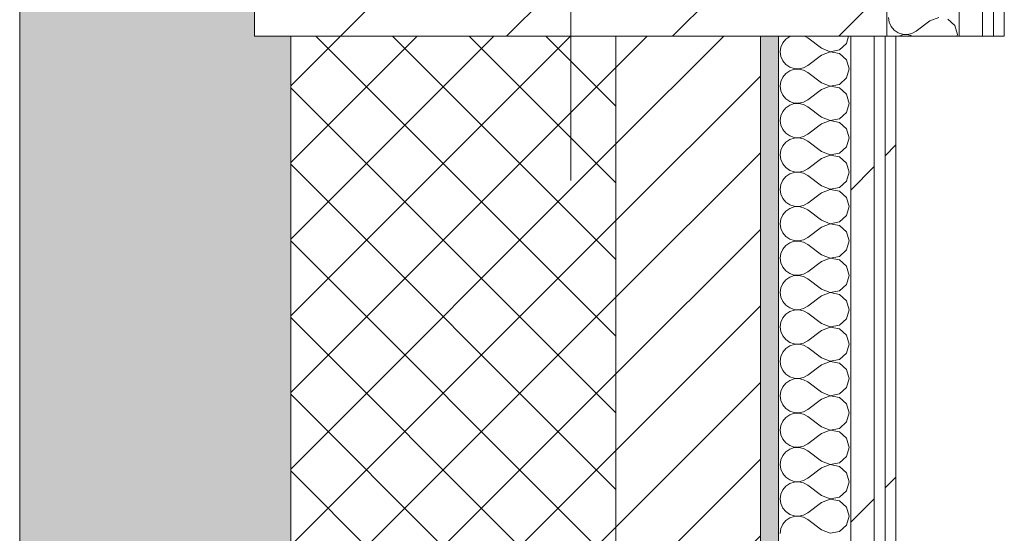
# Model space of a CAD drawing. Header units: millimetres. Extents: x -40968 to 11883, y -18816 to 4378.
# Tile 248 of 256: x -2101 to -1556, y -7714 to -7430. Entities that reach past the tile are written whole.
import ezdxf

# ---------------------------------------------------------------- set-up
doc = ezdxf.new("R2010")
doc.units = ezdxf.units.MM
doc.header["$MEASUREMENT"] = 0
doc.linetypes.add('Wipeout_Contour', pattern=[1000, 0, -1000])
for name, color, linetype in [('10_ESTR_Pilars', 7, 'Continuous'), ('12_FAÇ_Façana', 7, 'Continuous'), ('Nuevo_08_E_Envans secs', 7, 'Continuous')]:
    doc.layers.add(name, color=color, linetype=linetype)
for name, color, linetype, lineweight in [('10_ESTR_Pilars_Pluma_Nº__20', 1, 'Continuous', 5), ('10_ESTR_Pilars_Pluma_Nº__28', 7, 'Continuous', 20), ('10_ESTR_Pilars_Pluma_Nº__42', 8, 'Continuous', 25), ('12_FAÇ_Façana_Pluma_Nº__2', 8, 'Continuous', 5), ('12_FAÇ_Façana_Pluma_Nº__7', 7, 'Continuous', 5), ('Nuevo_08_E_Envans secs_Pluma_Nº__1', 7, 'Continuous', 5)]:
    doc.layers.add(name, color=color, linetype=linetype, lineweight=lineweight)
for name, color, linetype, lineweight, true_color in [('12_FAÇ_Façana_Pluma_Nº__102', 7, 'Continuous', 5, 0xcccccc), ('12_FAÇ_Façana_Pluma_Nº__174', 7, 'Continuous', 13, 0xe4ad2c), ('12_FAÇ_Façana_Pluma_Nº__176', 7, 'Continuous', 15, 0x93a0c6), ('Nuevo_08_E_Envans secs_Pluma_Nº__102', 7, 'Continuous', 5, 0xcccccc), ('Nuevo_08_E_Envans secs_Pluma_Nº__171', 171, 'Continuous', 13, 0xaaaaff), ('Nuevo_08_E_Envans secs_Pluma_Nº__177', 7, 'Continuous', 15, 0xf7e046)]:
    doc.layers.add(name, color=color, linetype=linetype, lineweight=lineweight, true_color=true_color)
pattern_1 = [(45, (0, 0), (-183.848, 183.848), [195, -65]), (45, (7e-14, 183.85), (-183.848, 183.848), [195, -65])]

# ---------------------------------------------------------------- blocks, each defined once
blk = doc.blocks.new('Muro_1_1', base_point=(-1681.11, -1193.98))
at = {"layer": '12_FAÇ_Façana_Pluma_Nº__102', "linetype": 'Continuous', "lineweight": 0, "true_color": 0xe5e5e5}
blk.add_hatch(color=254, dxfattribs=at).paths.add_polyline_path([(-2101.11, -10658.98), (-1951.11, -10658.98), (-1951.11, -7438.98), (-1971.11, -7438.98), (-1971.11, -6988.97), (-1951.11, -6988.97), (-1951.11, -1638.98), (-2101.11, -1638.98)])
at = {"layer": '12_FAÇ_Façana_Pluma_Nº__174', "linetype": 'Continuous', "lineweight": 13, "true_color": 0xe4ad2c}
h = blk.add_hatch(dxfattribs=at)
h.set_pattern_fill('SATE_Aislamiento_0001', color=42, style=0, pattern_type=2)
h.set_pattern_definition([(45, (0, 0), (-21.2132, 21.2132), []), (135, (0, 0), (21.2132, 21.2132), [])])
h.paths.add_polyline_path([(-1951.11, -7438.98), (-1951.11, -10658.98), (-1771.11, -10658.98), (-1771.11, -7438.98)])
at = {"layer": '12_FAÇ_Façana_Pluma_Nº__176', "linetype": 'Continuous', "lineweight": 0, "true_color": 0x495063}
blk.add_hatch(color=251, dxfattribs=at).paths.add_polyline_path([(-1691.11, -7438.98), (-1691.11, -10658.98), (-1681.11, -10658.98), (-1681.11, -7438.98)])
at = {"layer": '12_FAÇ_Façana_Pluma_Nº__2', "linetype": 'Continuous', "lineweight": 5}
h = blk.add_hatch(dxfattribs=at)
h.set_pattern_fill('Ceramic_0001', color=8, style=0, pattern_type=2)
h.set_pattern_definition([(45, (0, 0), (-21.2132, 21.2132), [])])
h.paths.add_polyline_path([(-1771.11, -7438.98), (-1771.11, -10658.98), (-1691.11, -10658.98), (-1691.11, -7438.98)])
at = {"layer": '12_FAÇ_Façana_Pluma_Nº__7', "color": 7, "linetype": 'Continuous', "lineweight": 5}
for p, q in [((-1951.11, -7438.98), (-1951.11, -10658.98)), ((-1771.11, -10658.98), (-1771.11, -7438.98)), ((-1691.11, -10658.98), (-1691.11, -7438.98))]:
    blk.add_line(p, q, dxfattribs=at)
at = {"layer": '12_FAÇ_Façana_Pluma_Nº__7', "color": 7, "linetype": 'Continuous', "lineweight": 5, "flags": 128}
for points in [[(-2101.11, -1638.98), (-2101.11, -10658.98)], [(-1681.11, -10658.98), (-1681.11, -7438.98)]]:
    blk.add_lwpolyline(points, dxfattribs=at)
blk = doc.blocks.new('*X355')
at = {"layer": 'Nuevo_08_E_Envans secs_Pluma_Nº__102', "color": 254, "linetype": 'Continuous', "lineweight": 5, "true_color": 0xcccccc}
for p, q in [((-1620.16, -7428.57), (-1619.79, -7431.17)), ((-1619.79, -7431.17), (-1618.73, -7433.58)), ((-1618.73, -7433.58), (-1617.06, -7435.6)), ((-1597.3, -7430.48), (-1604.92, -7436.19)), ((-1592.44, -7428.61), (-1597.3, -7430.48)), ((-1583.48, -7433.09), (-1587.33, -7429.58)), ((-1582.06, -7438.1), (-1583.48, -7433.09)), ((-1617.06, -7435.6), (-1614.89, -7437.09)), ((-1614.89, -7437.09), (-1612.4, -7437.93)), ((-1612.4, -7438.26), (-1614.52, -7438.98)), ((-1612.4, -7437.93), (-1609.78, -7438.06)), ((-1609.78, -7438.13), (-1612.4, -7438.26)), ((-1609.78, -7438.06), (-1607.22, -7437.46)), ((-1607.22, -7438.73), (-1609.78, -7438.13)), ((-1607.22, -7437.46), (-1604.92, -7436.19)), ((-1606.77, -7438.98), (-1607.22, -7438.73)), ((-1582.31, -7438.98), (-1582.06, -7438.1))]:
    blk.add_line(p, q, dxfattribs=at)
blk = doc.blocks.new('Muro_121_1', base_point=(-1556.11, -7438.98))
at = {"color": 254, "linetype": 'Wipeout_Contour', "lineweight": 0, "ltscale": 29535.912954}
blk.add_wipeout([(-1568.11, -7438.98), (-1568.11, -6988.97), (-1581.11, -6988.97), (-1581.11, -7438.98)], dxfattribs=at).dxf.layer = 'Nuevo_08_E_Envans secs'
at = {"color": 254, "linetype": 'Wipeout_Contour', "lineweight": 0, "ltscale": 29522.733825}
blk.add_wipeout([(-1556.11, -7438.98), (-1556.11, -6988.97), (-1562.11, -6988.97), (-1562.11, -7438.98)], dxfattribs=at).dxf.layer = 'Nuevo_08_E_Envans secs'
at = {"layer": 'Nuevo_08_E_Envans secs_Pluma_Nº__171', "linetype": 'Continuous', "lineweight": 13, "true_color": 0xaaaaff}
h = blk.add_hatch(dxfattribs=at)
h.set_pattern_fill('Panellat_HPL_0001', color=161, style=0, pattern_type=2)
h.set_pattern_definition(pattern_1)
h.paths.add_polyline_path([(-1556.11, -7438.98), (-1556.11, -6988.97), (-1562.11, -6988.97), (-1562.11, -7438.98)])
at = {"layer": 'Nuevo_08_E_Envans secs_Pluma_Nº__177', "linetype": 'Continuous', "lineweight": 15, "true_color": 0xf7e046}
h = blk.add_hatch(dxfattribs=at)
h.set_pattern_fill('Panellat_HPL_0001', color=53, style=0, pattern_type=2)
h.set_pattern_definition(pattern_1)
h.paths.add_polyline_path([(-1568.11, -7438.98), (-1568.11, -6988.97), (-1581.11, -6988.97), (-1581.11, -7438.98)])
at = {"layer": 'Nuevo_08_E_Envans secs_Pluma_Nº__1', "color": 7, "linetype": 'Continuous', "lineweight": 5}
for p, q in [((-1581.11, -7438.98), (-1581.11, -6988.97)), ((-1568.11, -7438.98), (-1568.11, -6988.97)), ((-1562.11, -7438.98), (-1562.11, -6988.97))]:
    blk.add_line(p, q, dxfattribs=at)
at = {"layer": 'Nuevo_08_E_Envans secs_Pluma_Nº__1', "color": 7, "linetype": 'Continuous', "lineweight": 5, "flags": 128}
for points in [[(-1556.11, -7438.98), (-1556.11, -6988.97)], [(-1581.11, -7438.98), (-1621.11, -7438.98)], [(-1568.11, -7438.98), (-1581.11, -7438.98)], [(-1562.11, -7438.98), (-1568.11, -7438.98)], [(-1556.11, -7438.98), (-1562.11, -7438.98)]]:
    blk.add_lwpolyline(points, dxfattribs=at)
at = {"layer": 'Nuevo_08_E_Envans secs', "color": 7, "lineweight": 20}
blk.add_blockref('*X355', (0, 0), dxfattribs=at)
blk = doc.blocks.new('*X357')
at = {"layer": 'Nuevo_08_E_Envans secs_Pluma_Nº__102', "color": 254, "linetype": 'Continuous', "lineweight": 5, "true_color": 0xcccccc}
for p, q in [((-1674.89, -7439.1), (-1677.06, -7440.59)), ((-1674.52, -7438.98), (-1674.89, -7439.1)), ((-1664.92, -7440), (-1666.77, -7438.98)), ((-1643.48, -7443.1), (-1642.31, -7438.98)), ((-1678.73, -7442.61), (-1679.79, -7445.02)), ((-1677.06, -7440.59), (-1678.73, -7442.61)), ((-1657.3, -7445.71), (-1664.92, -7440)), ((-1647.33, -7446.61), (-1643.48, -7443.1)), ((-1679.79, -7445.02), (-1680.16, -7447.62)), ((-1680.16, -7447.62), (-1679.79, -7450.22)), ((-1657.3, -7449.52), (-1664.92, -7455.24)), ((-1657.3, -7445.71), (-1652.44, -7447.58)), ((-1652.44, -7447.66), (-1657.3, -7449.52)), ((-1652.44, -7447.58), (-1647.33, -7446.61)), ((-1647.33, -7448.62), (-1652.44, -7447.66)), ((-1643.48, -7452.14), (-1647.33, -7448.62)), ((-1679.79, -7450.22), (-1678.73, -7452.63)), ((-1678.73, -7452.63), (-1677.06, -7454.65)), ((-1677.06, -7454.65), (-1674.89, -7456.14)), ((-1667.22, -7456.51), (-1664.92, -7455.24)), ((-1642.06, -7457.14), (-1643.48, -7452.14)), ((-1677.06, -7459.64), (-1678.73, -7461.66)), ((-1674.89, -7458.15), (-1677.06, -7459.64)), ((-1674.89, -7456.14), (-1672.4, -7456.98)), ((-1672.4, -7457.31), (-1674.89, -7458.15)), ((-1672.4, -7456.98), (-1669.78, -7457.1)), ((-1669.78, -7457.18), (-1672.4, -7457.31)), ((-1669.78, -7457.1), (-1667.22, -7456.51)), ((-1667.22, -7457.78), (-1669.78, -7457.18)), ((-1664.92, -7459.05), (-1667.22, -7457.78)), ((-1657.3, -7464.76), (-1664.92, -7459.05)), ((-1643.48, -7462.15), (-1642.06, -7457.14)), ((-1679.79, -7464.06), (-1680.16, -7466.67)), ((-1678.73, -7461.66), (-1679.79, -7464.06)), ((-1657.3, -7464.76), (-1652.44, -7466.63)), ((-1652.44, -7466.63), (-1647.33, -7465.66)), ((-1647.33, -7465.66), (-1643.48, -7462.15)), ((-1680.16, -7466.67), (-1679.79, -7469.27)), ((-1679.79, -7469.27), (-1678.73, -7471.67)), ((-1678.73, -7471.67), (-1677.06, -7473.7)), ((-1657.3, -7468.57), (-1664.92, -7474.29)), ((-1652.44, -7466.71), (-1657.3, -7468.57)), ((-1647.33, -7467.67), (-1652.44, -7466.71)), ((-1643.48, -7471.18), (-1647.33, -7467.67)), ((-1642.06, -7476.19), (-1643.48, -7471.18)), ((-1677.06, -7473.7), (-1674.89, -7475.19)), ((-1674.89, -7477.2), (-1677.06, -7478.68)), ((-1674.89, -7475.19), (-1672.4, -7476.02)), ((-1672.4, -7476.36), (-1674.89, -7477.2)), ((-1672.4, -7476.02), (-1669.78, -7476.15)), ((-1669.78, -7476.23), (-1672.4, -7476.36)), ((-1669.78, -7476.15), (-1667.22, -7475.56)), ((-1667.22, -7476.82), (-1669.78, -7476.23)), ((-1667.22, -7475.56), (-1664.92, -7474.29)), ((-1664.92, -7478.1), (-1667.22, -7476.82)), ((-1643.48, -7481.2), (-1642.06, -7476.19)), ((-1678.73, -7480.71), (-1679.79, -7483.11)), ((-1677.06, -7478.68), (-1678.73, -7480.71)), ((-1657.3, -7483.81), (-1664.92, -7478.1)), ((-1647.33, -7484.71), (-1643.48, -7481.2)), ((-1679.79, -7483.11), (-1680.16, -7485.71)), ((-1680.16, -7485.71), (-1679.79, -7488.32)), ((-1657.3, -7487.62), (-1664.92, -7493.33)), ((-1657.3, -7483.81), (-1652.44, -7485.68)), ((-1652.44, -7485.75), (-1657.3, -7487.62)), ((-1652.44, -7485.68), (-1647.33, -7484.71)), ((-1647.33, -7486.72), (-1652.44, -7485.75)), ((-1643.48, -7490.23), (-1647.33, -7486.72)), ((-1679.79, -7488.32), (-1678.73, -7490.72)), ((-1678.73, -7490.72), (-1677.06, -7492.74)), ((-1677.06, -7492.74), (-1674.89, -7494.23)), ((-1667.22, -7494.6), (-1664.92, -7493.33)), ((-1642.06, -7495.24), (-1643.48, -7490.23)), ((-1677.06, -7497.73), (-1678.73, -7499.75)), ((-1674.89, -7496.24), (-1677.06, -7497.73)), ((-1674.89, -7494.23), (-1672.4, -7495.07)), ((-1672.4, -7495.4), (-1674.89, -7496.24)), ((-1672.4, -7495.07), (-1669.78, -7495.2)), ((-1669.78, -7495.28), (-1672.4, -7495.4)), ((-1669.78, -7495.2), (-1667.22, -7494.6)), ((-1667.22, -7495.87), (-1669.78, -7495.28)), ((-1664.92, -7497.14), (-1667.22, -7495.87)), ((-1657.3, -7502.86), (-1664.92, -7497.14)), ((-1643.48, -7500.25), (-1642.06, -7495.24)), ((-1679.79, -7502.16), (-1680.16, -7504.76)), ((-1678.73, -7499.75), (-1679.79, -7502.16)), ((-1657.3, -7502.86), (-1652.44, -7504.72)), ((-1652.44, -7504.72), (-1647.33, -7503.76)), ((-1647.33, -7503.76), (-1643.48, -7500.25)), ((-1680.16, -7504.76), (-1679.79, -7507.36)), ((-1679.79, -7507.36), (-1678.73, -7509.77)), ((-1678.73, -7509.77), (-1677.06, -7511.79)), ((-1657.3, -7506.67), (-1664.92, -7512.38)), ((-1652.44, -7504.8), (-1657.3, -7506.67)), ((-1647.33, -7505.77), (-1652.44, -7504.8)), ((-1643.48, -7509.28), (-1647.33, -7505.77)), ((-1642.06, -7514.29), (-1643.48, -7509.28)), ((-1677.06, -7511.79), (-1674.89, -7513.28)), ((-1674.89, -7515.29), (-1677.06, -7516.78)), ((-1674.89, -7513.28), (-1672.4, -7514.12)), ((-1672.4, -7514.45), (-1674.89, -7515.29)), ((-1672.4, -7514.12), (-1669.78, -7514.25)), ((-1669.78, -7514.32), (-1672.4, -7514.45)), ((-1669.78, -7514.25), (-1667.22, -7513.65)), ((-1667.22, -7514.92), (-1669.78, -7514.32)), ((-1667.22, -7513.65), (-1664.92, -7512.38)), ((-1664.92, -7516.19), (-1667.22, -7514.92)), ((-1643.48, -7519.29), (-1642.06, -7514.29)), ((-1678.73, -7518.8), (-1679.79, -7521.21)), ((-1677.06, -7516.78), (-1678.73, -7518.8)), ((-1657.3, -7521.9), (-1664.92, -7516.19)), ((-1647.33, -7522.8), (-1643.48, -7519.29)), ((-1679.79, -7521.21), (-1680.16, -7523.81)), ((-1680.16, -7523.81), (-1679.79, -7526.41)), ((-1679.79, -7526.41), (-1678.73, -7528.82)), ((-1657.3, -7525.71), (-1664.92, -7531.43)), ((-1657.3, -7521.9), (-1652.44, -7523.77)), ((-1652.44, -7523.85), (-1657.3, -7525.71)), ((-1652.44, -7523.77), (-1647.33, -7522.8)), ((-1647.33, -7524.81), (-1652.44, -7523.85)), ((-1643.48, -7528.33), (-1647.33, -7524.81)), ((-1678.73, -7528.82), (-1677.06, -7530.84)), ((-1677.06, -7530.84), (-1674.89, -7532.33)), ((-1667.22, -7532.7), (-1664.92, -7531.43)), ((-1642.06, -7533.33), (-1643.48, -7528.33)), ((-1677.06, -7535.83), (-1678.73, -7537.85)), ((-1674.89, -7534.34), (-1677.06, -7535.83)), ((-1674.89, -7532.33), (-1672.4, -7533.17)), ((-1672.4, -7533.5), (-1674.89, -7534.34)), ((-1672.4, -7533.17), (-1669.78, -7533.29)), ((-1669.78, -7533.37), (-1672.4, -7533.5)), ((-1669.78, -7533.29), (-1667.22, -7532.7)), ((-1667.22, -7533.97), (-1669.78, -7533.37)), ((-1664.92, -7535.24), (-1667.22, -7533.97)), ((-1657.3, -7540.95), (-1664.92, -7535.24)), ((-1643.48, -7538.34), (-1642.06, -7533.33)), ((-1679.79, -7540.25), (-1680.16, -7542.86)), ((-1678.73, -7537.85), (-1679.79, -7540.25)), ((-1657.3, -7540.95), (-1652.44, -7542.82)), ((-1652.44, -7542.82), (-1647.33, -7541.85)), ((-1647.33, -7541.85), (-1643.48, -7538.34)), ((-1680.16, -7542.86), (-1679.79, -7545.46)), ((-1679.79, -7545.46), (-1678.73, -7547.86)), ((-1678.73, -7547.86), (-1677.06, -7549.89)), ((-1657.3, -7544.76), (-1664.92, -7550.48)), ((-1652.44, -7542.9), (-1657.3, -7544.76)), ((-1647.33, -7543.86), (-1652.44, -7542.9)), ((-1643.48, -7547.37), (-1647.33, -7543.86)), ((-1642.06, -7552.38), (-1643.48, -7547.37)), ((-1677.06, -7549.89), (-1674.89, -7551.38)), ((-1674.89, -7553.39), (-1677.06, -7554.87)), ((-1674.89, -7551.38), (-1672.4, -7552.22)), ((-1672.4, -7552.55), (-1674.89, -7553.39)), ((-1672.4, -7552.22), (-1669.78, -7552.34)), ((-1669.78, -7552.42), (-1672.4, -7552.55)), ((-1669.78, -7552.34), (-1667.22, -7551.75)), ((-1667.22, -7553.01), (-1669.78, -7552.42)), ((-1667.22, -7551.75), (-1664.92, -7550.48)), ((-1664.92, -7554.29), (-1667.22, -7553.01)), ((-1643.48, -7557.39), (-1642.06, -7552.38)), ((-1678.73, -7556.9), (-1679.79, -7559.3)), ((-1677.06, -7554.87), (-1678.73, -7556.9)), ((-1657.3, -7560), (-1664.92, -7554.29)), ((-1647.33, -7560.9), (-1643.48, -7557.39)), ((-1679.79, -7559.3), (-1680.16, -7561.9)), ((-1680.16, -7561.9), (-1679.79, -7564.51)), ((-1679.79, -7564.51), (-1678.73, -7566.91)), ((-1657.3, -7563.81), (-1664.92, -7569.52)), ((-1657.3, -7560), (-1652.44, -7561.87)), ((-1652.44, -7561.94), (-1657.3, -7563.81)), ((-1652.44, -7561.87), (-1647.33, -7560.9)), ((-1647.33, -7562.91), (-1652.44, -7561.94)), ((-1643.48, -7566.42), (-1647.33, -7562.91)), ((-1678.73, -7566.91), (-1677.06, -7568.94)), ((-1677.06, -7568.94), (-1674.89, -7570.42)), ((-1667.22, -7570.8), (-1664.92, -7569.52)), ((-1642.06, -7571.43), (-1643.48, -7566.42)), ((-1677.06, -7573.92), (-1678.73, -7575.95)), ((-1674.89, -7572.43), (-1677.06, -7573.92)), ((-1674.89, -7570.42), (-1672.4, -7571.26)), ((-1672.4, -7571.59), (-1674.89, -7572.43)), ((-1672.4, -7571.26), (-1669.78, -7571.39)), ((-1669.78, -7571.47), (-1672.4, -7571.59)), ((-1669.78, -7571.39), (-1667.22, -7570.8)), ((-1667.22, -7572.06), (-1669.78, -7571.47)), ((-1664.92, -7573.33), (-1667.22, -7572.06)), ((-1657.3, -7579.05), (-1664.92, -7573.33)), ((-1643.48, -7576.44), (-1642.06, -7571.43)), ((-1679.79, -7578.35), (-1680.16, -7580.95)), ((-1678.73, -7575.95), (-1679.79, -7578.35)), ((-1657.3, -7579.05), (-1652.44, -7580.91)), ((-1652.44, -7580.91), (-1647.33, -7579.95)), ((-1647.33, -7579.95), (-1643.48, -7576.44)), ((-1680.16, -7580.95), (-1679.79, -7583.55)), ((-1679.79, -7583.55), (-1678.73, -7585.96)), ((-1678.73, -7585.96), (-1677.06, -7587.98)), ((-1657.3, -7582.86), (-1664.92, -7588.57)), ((-1652.44, -7580.99), (-1657.3, -7582.86)), ((-1647.33, -7581.96), (-1652.44, -7580.99)), ((-1643.48, -7585.47), (-1647.33, -7581.96)), ((-1642.06, -7590.48), (-1643.48, -7585.47)), ((-1677.06, -7587.98), (-1674.89, -7589.47)), ((-1674.89, -7591.48), (-1677.06, -7592.97)), ((-1674.89, -7589.47), (-1672.4, -7590.31)), ((-1672.4, -7590.64), (-1674.89, -7591.48)), ((-1672.4, -7590.31), (-1669.78, -7590.44)), ((-1669.78, -7590.51), (-1672.4, -7590.64)), ((-1669.78, -7590.44), (-1667.22, -7589.84)), ((-1667.22, -7591.11), (-1669.78, -7590.51)), ((-1667.22, -7589.84), (-1664.92, -7588.57)), ((-1664.92, -7592.38), (-1667.22, -7591.11)), ((-1643.48, -7595.48), (-1642.06, -7590.48)), ((-1678.73, -7594.99), (-1679.79, -7597.4)), ((-1677.06, -7592.97), (-1678.73, -7594.99)), ((-1657.3, -7598.1), (-1664.92, -7592.38)), ((-1647.33, -7598.99), (-1643.48, -7595.48)), ((-1679.79, -7597.4), (-1680.16, -7600)), ((-1680.16, -7600), (-1679.79, -7602.6)), ((-1679.79, -7602.6), (-1678.73, -7605.01)), ((-1657.3, -7601.9), (-1664.92, -7607.62)), ((-1657.3, -7598.1), (-1652.44, -7599.96)), ((-1652.44, -7600.04), (-1657.3, -7601.9)), ((-1652.44, -7599.96), (-1647.33, -7598.99)), ((-1647.33, -7601.01), (-1652.44, -7600.04)), ((-1643.48, -7604.52), (-1647.33, -7601.01)), ((-1678.73, -7605.01), (-1677.06, -7607.03)), ((-1677.06, -7607.03), (-1674.89, -7608.52)), ((-1667.22, -7608.89), (-1664.92, -7607.62)), ((-1642.06, -7609.52), (-1643.48, -7604.52)), ((-1677.06, -7612.02), (-1678.73, -7614.04)), ((-1674.89, -7610.53), (-1677.06, -7612.02)), ((-1674.89, -7608.52), (-1672.4, -7609.36)), ((-1672.4, -7609.69), (-1674.89, -7610.53)), ((-1672.4, -7609.36), (-1669.78, -7609.49)), ((-1669.78, -7609.56), (-1672.4, -7609.69)), ((-1669.78, -7609.49), (-1667.22, -7608.89)), ((-1667.22, -7610.16), (-1669.78, -7609.56)), ((-1664.92, -7611.43), (-1667.22, -7610.16)), ((-1657.3, -7617.14), (-1664.92, -7611.43)), ((-1643.48, -7614.53), (-1642.06, -7609.52)), ((-1679.79, -7616.45), (-1680.16, -7619.05)), ((-1680.16, -7619.05), (-1679.79, -7621.65)), ((-1678.73, -7614.04), (-1679.79, -7616.45)), ((-1657.3, -7617.14), (-1652.44, -7619.01)), ((-1652.44, -7619.09), (-1657.3, -7620.95)), ((-1652.44, -7619.01), (-1647.33, -7618.04)), ((-1647.33, -7620.05), (-1652.44, -7619.09)), ((-1647.33, -7618.04), (-1643.48, -7614.53)), ((-1679.79, -7621.65), (-1678.73, -7624.05)), ((-1678.73, -7624.05), (-1677.06, -7626.08)), ((-1657.3, -7620.95), (-1664.92, -7626.67)), ((-1643.48, -7623.56), (-1647.33, -7620.05)), ((-1642.06, -7628.57), (-1643.48, -7623.56)), ((-1677.06, -7626.08), (-1674.89, -7627.57)), ((-1674.89, -7629.58), (-1677.06, -7631.06)), ((-1674.89, -7627.57), (-1672.4, -7628.41)), ((-1672.4, -7628.74), (-1674.89, -7629.58)), ((-1672.4, -7628.41), (-1669.78, -7628.53)), ((-1669.78, -7628.61), (-1672.4, -7628.74)), ((-1669.78, -7628.53), (-1667.22, -7627.94)), ((-1667.22, -7629.2), (-1669.78, -7628.61)), ((-1667.22, -7627.94), (-1664.92, -7626.67)), ((-1664.92, -7630.48), (-1667.22, -7629.2)), ((-1643.48, -7633.58), (-1642.06, -7628.57)), ((-1678.73, -7633.09), (-1679.79, -7635.49)), ((-1677.06, -7631.06), (-1678.73, -7633.09)), ((-1657.3, -7636.19), (-1664.92, -7630.48)), ((-1647.33, -7637.09), (-1643.48, -7633.58)), ((-1679.79, -7635.49), (-1680.16, -7638.1)), ((-1680.16, -7638.1), (-1679.79, -7640.7)), ((-1679.79, -7640.7), (-1678.73, -7643.1)), ((-1657.3, -7640), (-1664.92, -7645.71)), ((-1657.3, -7636.19), (-1652.44, -7638.06)), ((-1652.44, -7638.13), (-1657.3, -7640)), ((-1652.44, -7638.06), (-1647.33, -7637.09)), ((-1647.33, -7639.1), (-1652.44, -7638.13)), ((-1643.48, -7642.61), (-1647.33, -7639.1)), ((-1678.73, -7643.1), (-1677.06, -7645.13)), ((-1677.06, -7645.13), (-1674.89, -7646.61)), ((-1667.22, -7646.99), (-1664.92, -7645.71)), ((-1642.06, -7647.62), (-1643.48, -7642.61)), ((-1677.06, -7650.11), (-1678.73, -7652.14)), ((-1674.89, -7648.62), (-1677.06, -7650.11)), ((-1674.89, -7646.61), (-1672.4, -7647.45)), ((-1672.4, -7647.78), (-1674.89, -7648.62)), ((-1672.4, -7647.45), (-1669.78, -7647.58)), ((-1669.78, -7647.66), (-1672.4, -7647.78)), ((-1669.78, -7647.58), (-1667.22, -7646.99)), ((-1667.22, -7648.25), (-1669.78, -7647.66)), ((-1664.92, -7649.52), (-1667.22, -7648.25)), ((-1657.3, -7655.24), (-1664.92, -7649.52)), ((-1643.48, -7652.63), (-1642.06, -7647.62)), ((-1679.79, -7654.54), (-1680.16, -7657.14)), ((-1680.16, -7657.14), (-1679.79, -7659.75)), ((-1678.73, -7652.14), (-1679.79, -7654.54)), ((-1657.3, -7655.24), (-1652.44, -7657.1)), ((-1652.44, -7657.18), (-1657.3, -7659.05)), ((-1652.44, -7657.1), (-1647.33, -7656.14)), ((-1647.33, -7658.15), (-1652.44, -7657.18)), ((-1647.33, -7656.14), (-1643.48, -7652.63)), ((-1679.79, -7659.75), (-1678.73, -7662.15)), ((-1678.73, -7662.15), (-1677.06, -7664.17)), ((-1657.3, -7659.05), (-1664.92, -7664.76)), ((-1643.48, -7661.66), (-1647.33, -7658.15)), ((-1642.06, -7666.67), (-1643.48, -7661.66)), ((-1677.06, -7664.17), (-1674.89, -7665.66)), ((-1674.89, -7667.67), (-1677.06, -7669.16)), ((-1674.89, -7665.66), (-1672.4, -7666.5)), ((-1672.4, -7666.83), (-1674.89, -7667.67)), ((-1672.4, -7666.5), (-1669.78, -7666.63)), ((-1669.78, -7666.71), (-1672.4, -7666.83)), ((-1669.78, -7666.63), (-1667.22, -7666.03)), ((-1667.22, -7667.3), (-1669.78, -7666.71)), ((-1667.22, -7666.03), (-1664.92, -7664.76)), ((-1664.92, -7668.57), (-1667.22, -7667.3)), ((-1643.48, -7671.67), (-1642.06, -7666.67)), ((-1679.79, -7673.59), (-1680.16, -7676.19)), ((-1678.73, -7671.18), (-1679.79, -7673.59)), ((-1677.06, -7669.16), (-1678.73, -7671.18)), ((-1657.3, -7674.29), (-1664.92, -7668.57)), ((-1647.33, -7675.19), (-1643.48, -7671.67)), ((-1680.16, -7676.19), (-1679.79, -7678.79)), ((-1679.79, -7678.79), (-1678.73, -7681.2)), ((-1657.3, -7678.1), (-1664.92, -7683.81)), ((-1657.3, -7674.29), (-1652.44, -7676.15)), ((-1652.44, -7676.23), (-1657.3, -7678.1)), ((-1652.44, -7676.15), (-1647.33, -7675.19)), ((-1647.33, -7677.2), (-1652.44, -7676.23)), ((-1643.48, -7680.71), (-1647.33, -7677.2)), ((-1678.73, -7681.2), (-1677.06, -7683.22)), ((-1677.06, -7683.22), (-1674.89, -7684.71)), ((-1667.22, -7685.08), (-1664.92, -7683.81)), ((-1642.06, -7685.71), (-1643.48, -7680.71)), ((-1677.06, -7688.21), (-1678.73, -7690.23)), ((-1674.89, -7686.72), (-1677.06, -7688.21)), ((-1674.89, -7684.71), (-1672.4, -7685.55)), ((-1672.4, -7685.88), (-1674.89, -7686.72)), ((-1672.4, -7685.55), (-1669.78, -7685.68)), ((-1669.78, -7685.75), (-1672.4, -7685.88)), ((-1669.78, -7685.68), (-1667.22, -7685.08)), ((-1667.22, -7686.35), (-1669.78, -7685.75)), ((-1664.92, -7687.62), (-1667.22, -7686.35)), ((-1657.3, -7693.33), (-1664.92, -7687.62)), ((-1643.48, -7690.72), (-1642.06, -7685.71)), ((-1679.79, -7692.64), (-1680.16, -7695.24)), ((-1680.16, -7695.24), (-1679.79, -7697.84)), ((-1678.73, -7690.23), (-1679.79, -7692.64)), ((-1657.3, -7693.33), (-1652.44, -7695.2)), ((-1652.44, -7695.28), (-1657.3, -7697.14)), ((-1652.44, -7695.2), (-1647.33, -7694.23)), ((-1647.33, -7696.24), (-1652.44, -7695.28)), ((-1647.33, -7694.23), (-1643.48, -7690.72)), ((-1679.79, -7697.84), (-1678.73, -7700.25)), ((-1678.73, -7700.25), (-1677.06, -7702.27)), ((-1657.3, -7697.14), (-1664.92, -7702.86)), ((-1643.48, -7699.75), (-1647.33, -7696.24)), ((-1642.06, -7704.76), (-1643.48, -7699.75)), ((-1677.06, -7702.27), (-1674.89, -7703.76)), ((-1674.89, -7705.77), (-1677.06, -7707.26)), ((-1674.89, -7703.76), (-1672.4, -7704.6)), ((-1672.4, -7704.93), (-1674.89, -7705.77)), ((-1672.4, -7704.6), (-1669.78, -7704.72)), ((-1669.78, -7704.8), (-1672.4, -7704.93)), ((-1669.78, -7704.72), (-1667.22, -7704.13)), ((-1667.22, -7705.4), (-1669.78, -7704.8)), ((-1667.22, -7704.13), (-1664.92, -7702.86)), ((-1664.92, -7706.67), (-1667.22, -7705.4)), ((-1643.48, -7709.77), (-1642.06, -7704.76)), ((-1679.79, -7711.68), (-1680.16, -7714.29)), ((-1678.73, -7709.28), (-1679.79, -7711.68)), ((-1677.06, -7707.26), (-1678.73, -7709.28)), ((-1657.3, -7712.38), (-1664.92, -7706.67)), ((-1647.33, -7713.28), (-1643.48, -7709.77)), ((-1657.3, -7712.38), (-1652.44, -7714.25)), ((-1652.44, -7714.25), (-1647.33, -7713.28))]:
    blk.add_line(p, q, dxfattribs=at)
blk = doc.blocks.new('Muro_122_1', base_point=(-1616.11, -10658.98))
at = {"layer": 'Nuevo_08_E_Envans secs_Pluma_Nº__1', "color": 7, "linetype": 'Continuous', "lineweight": 5, "flags": 128}
blk.add_lwpolyline([(-1681.11, -7438.98), (-1681.11, -10658.98)], dxfattribs=at)
at = {"color": 254, "linetype": 'Wipeout_Contour', "lineweight": 0, "ltscale": 36800.017837}
blk.add_wipeout([(-1628.11, -10658.98), (-1628.11, -7438.98), (-1641.11, -7438.98), (-1641.11, -10658.98)], dxfattribs=at).dxf.layer = 'Nuevo_08_E_Envans secs'
at = {"color": 254, "linetype": 'Wipeout_Contour', "lineweight": 0, "ltscale": 36788.711064}
blk.add_wipeout([(-1616.11, -10658.98), (-1616.11, -7438.98), (-1622.11, -7438.98), (-1622.11, -10658.98)], dxfattribs=at).dxf.layer = 'Nuevo_08_E_Envans secs'
at = {"layer": 'Nuevo_08_E_Envans secs_Pluma_Nº__171', "linetype": 'Continuous', "lineweight": 13, "true_color": 0xaaaaff}
h = blk.add_hatch(dxfattribs=at)
h.set_pattern_fill('Panellat_HPL_0001', color=161, style=0, pattern_type=2)
h.set_pattern_definition(pattern_1)
h.paths.add_polyline_path([(-1616.11, -10658.98), (-1616.11, -7438.98), (-1622.11, -7438.98), (-1622.11, -10658.98)])
at = {"layer": 'Nuevo_08_E_Envans secs_Pluma_Nº__177', "linetype": 'Continuous', "lineweight": 15, "true_color": 0xf7e046}
h = blk.add_hatch(dxfattribs=at)
h.set_pattern_fill('Panellat_HPL_0001', color=53, style=0, pattern_type=2)
h.set_pattern_definition(pattern_1)
h.paths.add_polyline_path([(-1628.11, -10658.98), (-1628.11, -7438.98), (-1641.11, -7438.98), (-1641.11, -10658.98)])
at = {"layer": 'Nuevo_08_E_Envans secs_Pluma_Nº__1', "color": 7, "linetype": 'Continuous', "lineweight": 5}
for p, q in [((-1641.11, -10658.98), (-1641.11, -7438.98)), ((-1628.11, -10658.98), (-1628.11, -7438.98)), ((-1622.11, -10658.98), (-1622.11, -7438.98))]:
    blk.add_line(p, q, dxfattribs=at)
at = {"layer": 'Nuevo_08_E_Envans secs_Pluma_Nº__1', "color": 7, "linetype": 'Continuous', "lineweight": 5, "flags": 128}
for points in [[(-1616.11, -7438.98), (-1621.11, -7438.98)], [(-1616.11, -10658.98), (-1616.11, -7438.98)]]:
    blk.add_lwpolyline(points, dxfattribs=at)
at = {"layer": 'Nuevo_08_E_Envans secs', "color": 7, "lineweight": 20}
blk.add_blockref('*X357', (0, 0), dxfattribs=at)
blk = doc.blocks.new('Pilar_30_1', base_point=(-1796.11, -7213.98))
at = {"color": 254, "linetype": 'Wipeout_Contour', "lineweight": 0, "ltscale": 29745.365158}
blk.add_wipeout([(-1971.11, -7438.98), (-1621.11, -7438.98), (-1621.11, -6988.97), (-1971.11, -6988.97)], dxfattribs=at).dxf.layer = '10_ESTR_Pilars'
at = {"layer": '10_ESTR_Pilars_Pluma_Nº__42', "linetype": 'Continuous', "lineweight": 25}
h = blk.add_hatch(dxfattribs=at)
h.set_pattern_fill('00_GCT_trama_45º_e1_400__05', color=8, style=0, pattern_type=2)
h.set_pattern_definition([(45, (0, 0), (-45.96194, 45.96194), [])])
h.paths.add_polyline_path([(-1971.11, -7438.98), (-1621.11, -7438.98), (-1621.11, -6988.97), (-1971.11, -6988.97)])
at = {"layer": '10_ESTR_Pilars_Pluma_Nº__20', "color": 1, "linetype": 'Continuous', "lineweight": 5}
blk.add_line((-1796.11, -7293.98), (-1796.11, -7518.98), dxfattribs=at)
at = {"layer": '10_ESTR_Pilars_Pluma_Nº__28', "color": 7, "linetype": 'Continuous', "lineweight": 20, "flags": 128}
blk.add_lwpolyline([(-1971.11, -7438.98), (-1621.11, -7438.98), (-1621.11, -6988.97), (-1971.11, -6988.97)], close=True, dxfattribs=at)

msp = doc.modelspace()

# ---------------------------------------------------------------- block references
at = {"layer": '12_FAÇ_Façana', "color": 7, "lineweight": 20}
msp.add_blockref('Muro_1_1', (-1681.11, -1193.98), dxfattribs=at)
at = {"layer": 'Nuevo_08_E_Envans secs', "color": 7, "lineweight": 20}
msp.add_blockref('Muro_121_1', (-1556.11, -7438.98), dxfattribs=at)

# ---------------------------------------------------------------- next in the draw order: block references
msp.add_blockref('Muro_122_1', (-1616.11, -10658.98), dxfattribs=at)

# ---------------------------------------------------------------- next in the draw order: block references
at = {"layer": '10_ESTR_Pilars', "color": 7, "lineweight": 20}
msp.add_blockref('Pilar_30_1', (-1796.11, -7213.98), dxfattribs=at)

doc.saveas('drawing.dxf')
